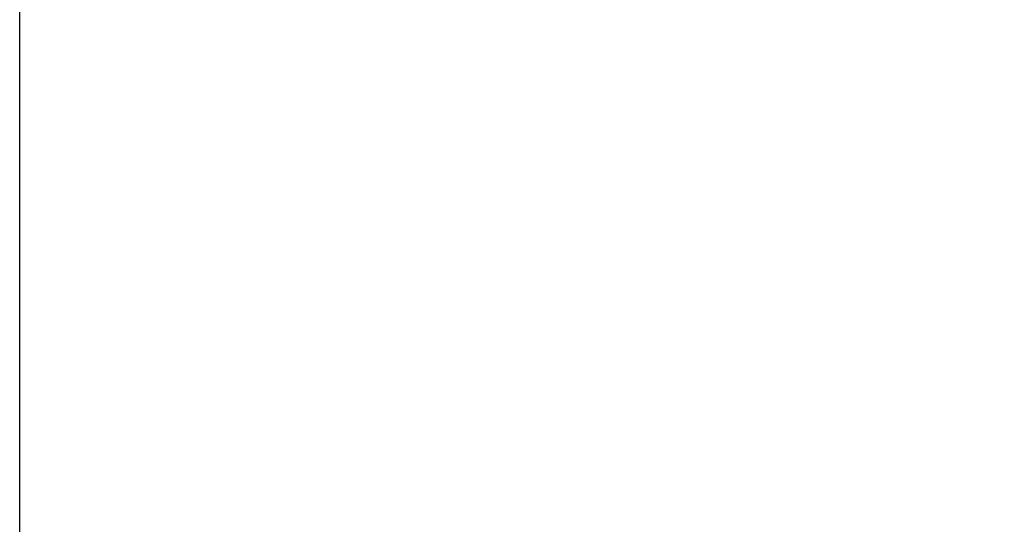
# Model space of a CAD drawing. Header units: millimetres. Extents: x 20 to 26560, y 40 to 18133.
# Tile 28 of 97: x 9228 to 9611, y 5110 to 5306. Entities that reach past the tile are written whole.
import ezdxf

# ---------------------------------------------------------------- set-up
doc = ezdxf.new("R2010")
doc.units = ezdxf.units.MM
doc.header["$LTSCALE"] = 2
doc.layers.add('COMPONENT_GEOMETRY', color=7, linetype='Continuous')
doc.styles.add('SLDTEXTSTYLE0', font='TXT', dxfattribs={"width": 0.75})
doc.dimstyles.new('SLDDIMSTYLE1', dxfattribs={"dimtxt": 150, "dimasz": 6.604, "dimexe": 0, "dimexo": 0.0625, "dimgap": 37.5, "dimtad": 0, "dimtih": 1, "dimtoh": 1, "dimdec": 0, "dimrnd": 1e-09, "dimzin": 12, "dimdsep": 46, "dimtxsty": 'SLDTEXTSTYLE0', "dimsah": 1, "dimcen": 0.09, "dimadec": 0, "dimazin": 3, "dimtfac": 1, "dimtdec": 0, "dimtofl": 0, "dimtmove": 0, "dimatfit": 3, "dimfxl": 1, "dimfrac": 2, "dimtolj": 1, "dimtzin": 12, "dimarcsym": 0})

# ---------------------------------------------------------------- blocks, each defined once
blk = doc.blocks.new('_D_4')
at = {"layer": 'COMPONENT_GEOMETRY', "color": 7}
for p, q in [((16972.58, 6016.65), (14872.65, 6016.65)), ((14879, 6016.65), (14879, 4080)), ((14578.89, 4049.53), (14533.19, 4049.53)), ((14533.19, 4049.53), (14533.19, 3811.41)), ((15179.1, 4049.53), (15224.8, 4049.53)), ((15224.8, 4049.53), (15224.8, 3811.41)), ((14533.19, 3811.41), (14578.89, 3811.41)), ((15224.8, 3811.41), (15179.1, 3811.41)), ((14879, 1650.33), (14879, 3586.98)), ((9299, 1650.33), (14885.35, 1650.33))]:
    blk.add_line(p, q, dxfattribs=at)
for points in [[(14879, 6016.65), (14877.98, 6010.05), (14880.01, 6010.05)], [(14879, 1650.33), (14880.01, 1656.93), (14877.98, 1656.93)]]:
    blk.add_solid(points, dxfattribs=at)
at = {"layer": 'COMPONENT_GEOMETRY', "color": 7, "char_height": 150, "attachment_point": 1, "style": 'SLDTEXTSTYLE0'}
for s, insert in [('7\'1.95"', (14578.89, 4004.77)), ('2183mm', (14469.83, 3780.34))]:
    blk.add_mtext(s, dxfattribs=dict(at, insert=insert))

msp = doc.modelspace()

# ---------------------------------------------------------------- linework, layer by layer
at = {"color": 7, "linetype": 'Continuous', "lineweight": 25}
msp.add_line((9228.02, 1723.33), (9228.02, 5940.88), dxfattribs=at)

# ---------------------------------------------------------------- dimensions: what is measured, and where the dimension line sits
at = {"layer": 'COMPONENT_GEOMETRY', "color": 7}
dim = msp.add_linear_dim(base=(14879, 1650.33), p1=(16975.12, 6016.65), p2=(9296.46, 1650.33), angle=90, dimstyle='SLDDIMSTYLE1', dxfattribs=at)
dim.commit()
dim.dimension.update_dxf_attribs({"geometry": '_D_4', "text_midpoint": (14879, 3833.49), "dimtype": 160})

doc.saveas('drawing.dxf')
